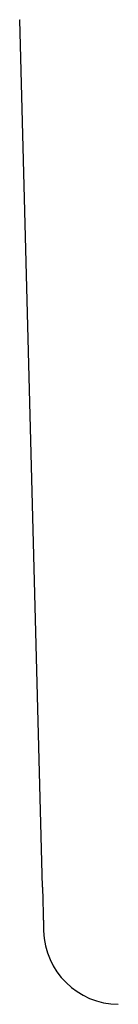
# Model space of a CAD drawing. Header units: millimetres. Extents: x 8 to 532, y 12 to 594.
# Tile 1 of 12: x 196.17 to 197.48, y 318.16 to 331.22. Entities that reach past the tile are written whole.
import ezdxf

# ---------------------------------------------------------------- set-up
doc = ezdxf.new("R2010")
doc.units = ezdxf.units.MM

msp = doc.modelspace()

# ---------------------------------------------------------------- linework, layer by layer
at = {"color": 7, "linetype": 'Continuous', "lineweight": 30}
for p, q in [((196.472, 319.712), (196.171, 331.22)), ((196.178, 331.22), (196.178, 331.219)), ((196.473, 319.701), (196.473, 319.699))]:
    msp.add_line(p, q, dxfattribs=at)
msp.add_arc((197.487, 319.157), 1, 181.5, 269.3404, dxfattribs=at)
for points, knots in [([(196.171, 331.22), (196.171, 331.22), (196.172, 331.22), (196.178, 331.219), (196.179, 331.219)], [0, 0, 0, 0, 0.864666, 1, 1, 1, 1]), ([(196.472, 319.712), (196.473, 319.678), (196.475, 319.61), (196.477, 319.521), (196.48, 319.44), (196.481, 319.368), (196.483, 319.306), (196.484, 319.254), (196.486, 319.209), (196.487, 319.173), (196.487, 319.147), (196.488, 319.133), (196.488, 319.132), (196.488, 319.132)], [0, 0, 0, 0, 0.089603, 0.179206, 0.268809, 0.358412, 0.448015, 0.537618, 0.627221, 0.725785, 0.824348, 0.922912, 1, 1, 1, 1])]:
    msp.add_open_spline(points, degree=3, knots=knots, dxfattribs=at)

doc.saveas('drawing.dxf')
